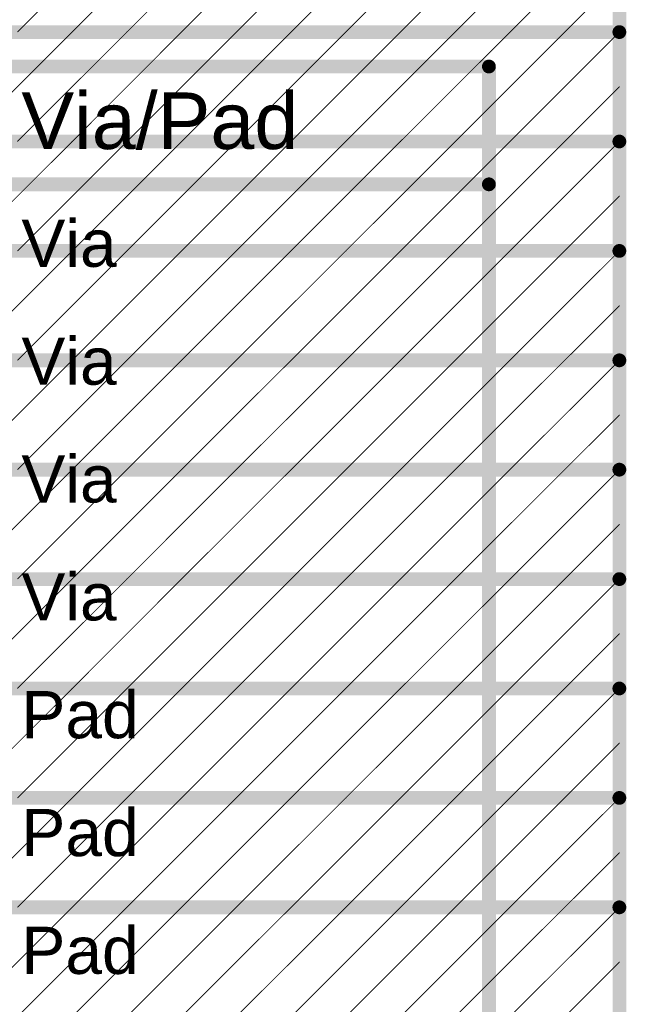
# Model space of a CAD drawing. Header units: inches. Extents: x -6 to 11.2, y -2.2 to 8.3.
# Tile 10 of 256: x -0.855 to -0.196, y -0.555 to 0.514. Entities that reach past the tile are written whole.
import ezdxf

# ---------------------------------------------------------------- set-up
doc = ezdxf.new("R2010")
doc.units = ezdxf.units.IN
doc.header["$MEASUREMENT"] = 0
doc.layers.add('Drill Drawing', color=1, linetype='Continuous')
doc.layers.add('Notes', color=56, linetype='Continuous')
doc.styles.add('Arial', font='txt', dxfattribs={"height": 0.2})

msp = doc.modelspace()

# ---------------------------------------------------------------- linework, layer by layer
at = {"layer": 'Drill Drawing'}
for points in [[(-5.5772, 0.4635, 0.015, 0.015, 0), (-0.3454, 0.4635, 0.015, 0.015, 0)], [(-0.3454, -1.5837, 0.015, 0.015, 0), (-0.3454, 0.4635, 0.015, 0.015, 0)], [(-5.5772, 0.3356, 0.015, 0.015, 0), (-0.3454, 0.3356, 0.015, 0.015, 0)]]:
    msp.add_lwpolyline(points, format="xyseb", dxfattribs=at)
for points in [[(-0.3492, 0.4635, 0.0075, 0.0075, 1), (-0.3417, 0.4635, 0.0075, 0.0075, 1)], [(-0.3492, 0.4635, 0.0075, 0.0075, 1), (-0.3417, 0.4635, 0.0075, 0.0075, 1)], [(-0.3492, 0.3356, 0.0075, 0.0075, 1), (-0.3417, 0.3356, 0.0075, 0.0075, 1)]]:
    msp.add_lwpolyline(points, format="xyseb", close=True, dxfattribs=at)
at = {"layer": 'Notes'}
for points in [[(-0.2038, -1.5184, 0.015, 0.015, 0), (-0.2038, 1.0948, 0.015, 0.015, 0)], [(-0.8571, 0.5009, 0.001, 0.001, 0), (-0.7383, 0.6197, 0.001, 0.001, 0)], [(-0.7977, 0.5009, 0.001, 0.001, 0), (-0.679, 0.6197, 0.001, 0.001, 0)], [(-0.7383, 0.5009, 0.001, 0.001, 0), (-0.6196, 0.6197, 0.001, 0.001, 0)], [(-0.679, 0.5009, 0.001, 0.001, 0), (-0.5602, 0.6197, 0.001, 0.001, 0)], [(-0.6196, 0.5009, 0.001, 0.001, 0), (-0.5008, 0.6197, 0.001, 0.001, 0)], [(-0.5602, 0.5009, 0.001, 0.001, 0), (-0.4414, 0.6197, 0.001, 0.001, 0)], [(-0.5008, 0.5009, 0.001, 0.001, 0), (-0.382, 0.6197, 0.001, 0.001, 0)], [(-0.4414, 0.5009, 0.001, 0.001, 0), (-0.3226, 0.6197, 0.001, 0.001, 0)], [(-0.382, 0.5009, 0.001, 0.001, 0), (-0.2632, 0.6197, 0.001, 0.001, 0)], [(-0.3226, 0.5009, 0.001, 0.001, 0), (-0.2038, 0.6197, 0.001, 0.001, 0)], [(-0.2632, 0.5009, 0.001, 0.001, 0), (-0.2038, 0.5603, 0.001, 0.001, 0)], [(-1.3123, 0.5009, 0.015, 0.015, 0), (-0.2038, 0.5009, 0.015, 0.015, 0)], [(-0.9165, 0.3821, 0.001, 0.001, 0), (-0.7977, 0.5009, 0.001, 0.001, 0)], [(-0.8571, 0.3821, 0.001, 0.001, 0), (-0.7383, 0.5009, 0.001, 0.001, 0)], [(-0.7977, 0.3821, 0.001, 0.001, 0), (-0.679, 0.5009, 0.001, 0.001, 0)], [(-0.7383, 0.3821, 0.001, 0.001, 0), (-0.6196, 0.5009, 0.001, 0.001, 0)], [(-0.679, 0.3821, 0.001, 0.001, 0), (-0.5602, 0.5009, 0.001, 0.001, 0)], [(-0.6196, 0.3821, 0.001, 0.001, 0), (-0.5008, 0.5009, 0.001, 0.001, 0)], [(-0.5602, 0.3821, 0.001, 0.001, 0), (-0.4414, 0.5009, 0.001, 0.001, 0)], [(-0.5008, 0.3821, 0.001, 0.001, 0), (-0.382, 0.5009, 0.001, 0.001, 0)], [(-0.4414, 0.3821, 0.001, 0.001, 0), (-0.3226, 0.5009, 0.001, 0.001, 0)], [(-0.382, 0.3821, 0.001, 0.001, 0), (-0.2632, 0.5009, 0.001, 0.001, 0)], [(-0.3226, 0.3821, 0.001, 0.001, 0), (-0.2038, 0.5009, 0.001, 0.001, 0)], [(-0.2632, 0.3821, 0.001, 0.001, 0), (-0.2038, 0.4415, 0.001, 0.001, 0)], [(-1.3123, 0.3821, 0.015, 0.015, 0), (-0.2038, 0.3821, 0.015, 0.015, 0)], [(-0.9165, 0.2633, 0.001, 0.001, 0), (-0.7977, 0.3821, 0.001, 0.001, 0)], [(-0.8571, 0.2633, 0.001, 0.001, 0), (-0.7383, 0.3821, 0.001, 0.001, 0)], [(-0.7977, 0.2633, 0.001, 0.001, 0), (-0.679, 0.3821, 0.001, 0.001, 0)], [(-0.7383, 0.2633, 0.001, 0.001, 0), (-0.6196, 0.3821, 0.001, 0.001, 0)], [(-0.679, 0.2633, 0.001, 0.001, 0), (-0.5602, 0.3821, 0.001, 0.001, 0)], [(-0.6196, 0.2633, 0.001, 0.001, 0), (-0.5008, 0.3821, 0.001, 0.001, 0)], [(-0.5602, 0.2633, 0.001, 0.001, 0), (-0.4414, 0.3821, 0.001, 0.001, 0)], [(-0.5008, 0.2633, 0.001, 0.001, 0), (-0.382, 0.3821, 0.001, 0.001, 0)], [(-0.4414, 0.2633, 0.001, 0.001, 0), (-0.3226, 0.3821, 0.001, 0.001, 0)], [(-0.382, 0.2633, 0.001, 0.001, 0), (-0.2632, 0.3821, 0.001, 0.001, 0)], [(-0.3226, 0.2633, 0.001, 0.001, 0), (-0.2038, 0.3821, 0.001, 0.001, 0)], [(-0.2632, 0.2633, 0.001, 0.001, 0), (-0.2038, 0.3227, 0.001, 0.001, 0)], [(-1.3123, 0.2633, 0.015, 0.015, 0), (-0.2038, 0.2633, 0.015, 0.015, 0)], [(-0.9165, 0.1445, 0.001, 0.001, 0), (-0.7977, 0.2633, 0.001, 0.001, 0)], [(-0.8571, 0.1445, 0.001, 0.001, 0), (-0.7383, 0.2633, 0.001, 0.001, 0)], [(-0.7977, 0.1445, 0.001, 0.001, 0), (-0.679, 0.2633, 0.001, 0.001, 0)], [(-0.7383, 0.1445, 0.001, 0.001, 0), (-0.6196, 0.2633, 0.001, 0.001, 0)], [(-0.679, 0.1445, 0.001, 0.001, 0), (-0.5602, 0.2633, 0.001, 0.001, 0)], [(-0.6196, 0.1445, 0.001, 0.001, 0), (-0.5008, 0.2633, 0.001, 0.001, 0)], [(-0.5602, 0.1445, 0.001, 0.001, 0), (-0.4414, 0.2633, 0.001, 0.001, 0)], [(-0.5008, 0.1445, 0.001, 0.001, 0), (-0.382, 0.2633, 0.001, 0.001, 0)], [(-0.4414, 0.1445, 0.001, 0.001, 0), (-0.3226, 0.2633, 0.001, 0.001, 0)], [(-0.382, 0.1445, 0.001, 0.001, 0), (-0.2632, 0.2633, 0.001, 0.001, 0)], [(-0.3226, 0.1445, 0.001, 0.001, 0), (-0.2038, 0.2633, 0.001, 0.001, 0)], [(-0.2632, 0.1445, 0.001, 0.001, 0), (-0.2038, 0.2039, 0.001, 0.001, 0)], [(-1.3123, 0.1445, 0.015, 0.015, 0), (-0.2038, 0.1445, 0.015, 0.015, 0)], [(-0.9165, 0.0258, 0.001, 0.001, 0), (-0.7977, 0.1445, 0.001, 0.001, 0)], [(-0.8571, 0.0258, 0.001, 0.001, 0), (-0.7383, 0.1445, 0.001, 0.001, 0)], [(-0.7977, 0.0258, 0.001, 0.001, 0), (-0.679, 0.1445, 0.001, 0.001, 0)], [(-0.7383, 0.0258, 0.001, 0.001, 0), (-0.6196, 0.1445, 0.001, 0.001, 0)], [(-0.679, 0.0258, 0.001, 0.001, 0), (-0.5602, 0.1445, 0.001, 0.001, 0)], [(-0.6196, 0.0258, 0.001, 0.001, 0), (-0.5008, 0.1445, 0.001, 0.001, 0)], [(-0.5602, 0.0258, 0.001, 0.001, 0), (-0.4414, 0.1445, 0.001, 0.001, 0)], [(-0.5008, 0.0258, 0.001, 0.001, 0), (-0.382, 0.1445, 0.001, 0.001, 0)], [(-0.4414, 0.0258, 0.001, 0.001, 0), (-0.3226, 0.1445, 0.001, 0.001, 0)], [(-0.382, 0.0258, 0.001, 0.001, 0), (-0.2632, 0.1445, 0.001, 0.001, 0)], [(-0.3226, 0.0258, 0.001, 0.001, 0), (-0.2038, 0.1445, 0.001, 0.001, 0)], [(-0.2632, 0.0258, 0.001, 0.001, 0), (-0.2038, 0.0852, 0.001, 0.001, 0)], [(-1.3123, 0.0258, 0.015, 0.015, 0), (-0.2038, 0.0258, 0.015, 0.015, 0)], [(-0.9165, -0.093, 0.001, 0.001, 0), (-0.7977, 0.0258, 0.001, 0.001, 0)], [(-0.8571, -0.093, 0.001, 0.001, 0), (-0.7383, 0.0258, 0.001, 0.001, 0)], [(-0.7977, -0.093, 0.001, 0.001, 0), (-0.679, 0.0258, 0.001, 0.001, 0)], [(-0.7383, -0.093, 0.001, 0.001, 0), (-0.6196, 0.0258, 0.001, 0.001, 0)], [(-0.679, -0.093, 0.001, 0.001, 0), (-0.5602, 0.0258, 0.001, 0.001, 0)], [(-0.6196, -0.093, 0.001, 0.001, 0), (-0.5008, 0.0258, 0.001, 0.001, 0)], [(-0.5602, -0.093, 0.001, 0.001, 0), (-0.4414, 0.0258, 0.001, 0.001, 0)], [(-0.5008, -0.093, 0.001, 0.001, 0), (-0.382, 0.0258, 0.001, 0.001, 0)], [(-0.4414, -0.093, 0.001, 0.001, 0), (-0.3226, 0.0258, 0.001, 0.001, 0)], [(-0.382, -0.093, 0.001, 0.001, 0), (-0.2632, 0.0258, 0.001, 0.001, 0)], [(-0.3226, -0.093, 0.001, 0.001, 0), (-0.2038, 0.0258, 0.001, 0.001, 0)], [(-0.2632, -0.093, 0.001, 0.001, 0), (-0.2038, -0.0336, 0.001, 0.001, 0)], [(-1.3123, -0.093, 0.015, 0.015, 0), (-0.2038, -0.093, 0.015, 0.015, 0)], [(-0.9165, -0.2118, 0.001, 0.001, 0), (-0.7977, -0.093, 0.001, 0.001, 0)], [(-0.8571, -0.2118, 0.001, 0.001, 0), (-0.7383, -0.093, 0.001, 0.001, 0)], [(-0.7977, -0.2118, 0.001, 0.001, 0), (-0.679, -0.093, 0.001, 0.001, 0)], [(-0.7383, -0.2118, 0.001, 0.001, 0), (-0.6196, -0.093, 0.001, 0.001, 0)], [(-0.679, -0.2118, 0.001, 0.001, 0), (-0.5602, -0.093, 0.001, 0.001, 0)], [(-0.6196, -0.2118, 0.001, 0.001, 0), (-0.5008, -0.093, 0.001, 0.001, 0)], [(-0.5602, -0.2118, 0.001, 0.001, 0), (-0.4414, -0.093, 0.001, 0.001, 0)], [(-0.5008, -0.2118, 0.001, 0.001, 0), (-0.382, -0.093, 0.001, 0.001, 0)], [(-0.4414, -0.2118, 0.001, 0.001, 0), (-0.3226, -0.093, 0.001, 0.001, 0)], [(-0.382, -0.2118, 0.001, 0.001, 0), (-0.2632, -0.093, 0.001, 0.001, 0)], [(-0.3226, -0.2118, 0.001, 0.001, 0), (-0.2038, -0.093, 0.001, 0.001, 0)], [(-0.2632, -0.2118, 0.001, 0.001, 0), (-0.2038, -0.1524, 0.001, 0.001, 0)], [(-1.3123, -0.2118, 0.015, 0.015, 0), (-0.2038, -0.2118, 0.015, 0.015, 0)], [(-0.9165, -0.3306, 0.001, 0.001, 0), (-0.7977, -0.2118, 0.001, 0.001, 0)], [(-0.8571, -0.3306, 0.001, 0.001, 0), (-0.7383, -0.2118, 0.001, 0.001, 0)], [(-0.7977, -0.3306, 0.001, 0.001, 0), (-0.679, -0.2118, 0.001, 0.001, 0)], [(-0.7383, -0.3306, 0.001, 0.001, 0), (-0.6196, -0.2118, 0.001, 0.001, 0)], [(-0.679, -0.3306, 0.001, 0.001, 0), (-0.5602, -0.2118, 0.001, 0.001, 0)], [(-0.6196, -0.3306, 0.001, 0.001, 0), (-0.5008, -0.2118, 0.001, 0.001, 0)], [(-0.5602, -0.3306, 0.001, 0.001, 0), (-0.4414, -0.2118, 0.001, 0.001, 0)], [(-0.5008, -0.3306, 0.001, 0.001, 0), (-0.382, -0.2118, 0.001, 0.001, 0)], [(-0.4414, -0.3306, 0.001, 0.001, 0), (-0.3226, -0.2118, 0.001, 0.001, 0)], [(-0.382, -0.3306, 0.001, 0.001, 0), (-0.2632, -0.2118, 0.001, 0.001, 0)], [(-0.3226, -0.3306, 0.001, 0.001, 0), (-0.2038, -0.2118, 0.001, 0.001, 0)], [(-0.2632, -0.3306, 0.001, 0.001, 0), (-0.2038, -0.2712, 0.001, 0.001, 0)], [(-1.3123, -0.3306, 0.015, 0.015, 0), (-0.2038, -0.3306, 0.015, 0.015, 0)], [(-0.9165, -0.4494, 0.001, 0.001, 0), (-0.7977, -0.3306, 0.001, 0.001, 0)], [(-0.8571, -0.4494, 0.001, 0.001, 0), (-0.7383, -0.3306, 0.001, 0.001, 0)], [(-0.7977, -0.4494, 0.001, 0.001, 0), (-0.679, -0.3306, 0.001, 0.001, 0)], [(-0.7383, -0.4494, 0.001, 0.001, 0), (-0.6196, -0.3306, 0.001, 0.001, 0)], [(-0.679, -0.4494, 0.001, 0.001, 0), (-0.5602, -0.3306, 0.001, 0.001, 0)], [(-0.6196, -0.4494, 0.001, 0.001, 0), (-0.5008, -0.3306, 0.001, 0.001, 0)], [(-0.5602, -0.4494, 0.001, 0.001, 0), (-0.4414, -0.3306, 0.001, 0.001, 0)], [(-0.5008, -0.4494, 0.001, 0.001, 0), (-0.382, -0.3306, 0.001, 0.001, 0)], [(-0.4414, -0.4494, 0.001, 0.001, 0), (-0.3226, -0.3306, 0.001, 0.001, 0)], [(-0.382, -0.4494, 0.001, 0.001, 0), (-0.2632, -0.3306, 0.001, 0.001, 0)], [(-0.3226, -0.4494, 0.001, 0.001, 0), (-0.2038, -0.3306, 0.001, 0.001, 0)], [(-0.2632, -0.4494, 0.001, 0.001, 0), (-0.2038, -0.39, 0.001, 0.001, 0)], [(-1.3123, -0.4494, 0.015, 0.015, 0), (-0.2038, -0.4494, 0.015, 0.015, 0)], [(-0.9165, -0.5681, 0.001, 0.001, 0), (-0.7977, -0.4494, 0.001, 0.001, 0)], [(-0.8571, -0.5681, 0.001, 0.001, 0), (-0.7383, -0.4494, 0.001, 0.001, 0)], [(-0.7977, -0.5681, 0.001, 0.001, 0), (-0.679, -0.4494, 0.001, 0.001, 0)], [(-0.7383, -0.5681, 0.001, 0.001, 0), (-0.6196, -0.4494, 0.001, 0.001, 0)], [(-0.679, -0.5681, 0.001, 0.001, 0), (-0.5602, -0.4494, 0.001, 0.001, 0)], [(-0.6196, -0.5681, 0.001, 0.001, 0), (-0.5008, -0.4494, 0.001, 0.001, 0)], [(-0.5602, -0.5681, 0.001, 0.001, 0), (-0.4414, -0.4494, 0.001, 0.001, 0)], [(-0.5008, -0.5681, 0.001, 0.001, 0), (-0.382, -0.4494, 0.001, 0.001, 0)], [(-0.4414, -0.5681, 0.001, 0.001, 0), (-0.3226, -0.4494, 0.001, 0.001, 0)], [(-0.382, -0.5681, 0.001, 0.001, 0), (-0.2632, -0.4494, 0.001, 0.001, 0)], [(-0.3226, -0.5681, 0.001, 0.001, 0), (-0.2038, -0.4494, 0.001, 0.001, 0)], [(-0.2632, -0.5681, 0.001, 0.001, 0), (-0.2038, -0.5088, 0.001, 0.001, 0)]]:
    msp.add_lwpolyline(points, format="xyseb", dxfattribs=at)
for points in [[(-0.2076, 0.5009, 0.0075, 0.0075, 1), (-0.2001, 0.5009, 0.0075, 0.0075, 1)], [(-0.798, 0.5009, 0.0005, 0.0005, 1), (-0.7975, 0.5009, 0.0005, 0.0005, 1)], [(-0.798, 0.5009, 0.0005, 0.0005, 1), (-0.7975, 0.5009, 0.0005, 0.0005, 1)], [(-0.7386, 0.5009, 0.0005, 0.0005, 1), (-0.7381, 0.5009, 0.0005, 0.0005, 1)], [(-0.7386, 0.5009, 0.0005, 0.0005, 1), (-0.7381, 0.5009, 0.0005, 0.0005, 1)], [(-0.6792, 0.5009, 0.0005, 0.0005, 1), (-0.6787, 0.5009, 0.0005, 0.0005, 1)], [(-0.6792, 0.5009, 0.0005, 0.0005, 1), (-0.6787, 0.5009, 0.0005, 0.0005, 1)], [(-0.6198, 0.5009, 0.0005, 0.0005, 1), (-0.6193, 0.5009, 0.0005, 0.0005, 1)], [(-0.6198, 0.5009, 0.0005, 0.0005, 1), (-0.6193, 0.5009, 0.0005, 0.0005, 1)], [(-0.5604, 0.5009, 0.0005, 0.0005, 1), (-0.5599, 0.5009, 0.0005, 0.0005, 1)], [(-0.5604, 0.5009, 0.0005, 0.0005, 1), (-0.5599, 0.5009, 0.0005, 0.0005, 1)], [(-0.501, 0.5009, 0.0005, 0.0005, 1), (-0.5005, 0.5009, 0.0005, 0.0005, 1)], [(-0.501, 0.5009, 0.0005, 0.0005, 1), (-0.5005, 0.5009, 0.0005, 0.0005, 1)], [(-0.4416, 0.5009, 0.0005, 0.0005, 1), (-0.4411, 0.5009, 0.0005, 0.0005, 1)], [(-0.4416, 0.5009, 0.0005, 0.0005, 1), (-0.4411, 0.5009, 0.0005, 0.0005, 1)], [(-0.3822, 0.5009, 0.0005, 0.0005, 1), (-0.3817, 0.5009, 0.0005, 0.0005, 1)], [(-0.3822, 0.5009, 0.0005, 0.0005, 1), (-0.3817, 0.5009, 0.0005, 0.0005, 1)], [(-0.3229, 0.5009, 0.0005, 0.0005, 1), (-0.3224, 0.5009, 0.0005, 0.0005, 1)], [(-0.3229, 0.5009, 0.0005, 0.0005, 1), (-0.3224, 0.5009, 0.0005, 0.0005, 1)], [(-0.2635, 0.5009, 0.0005, 0.0005, 1), (-0.263, 0.5009, 0.0005, 0.0005, 1)], [(-0.2635, 0.5009, 0.0005, 0.0005, 1), (-0.263, 0.5009, 0.0005, 0.0005, 1)], [(-0.2041, 0.5009, 0.0005, 0.0005, 1), (-0.2036, 0.5009, 0.0005, 0.0005, 1)], [(-0.2041, 0.4415, 0.0005, 0.0005, 1), (-0.2036, 0.4415, 0.0005, 0.0005, 1)], [(-0.2076, 0.3821, 0.0075, 0.0075, 1), (-0.2001, 0.3821, 0.0075, 0.0075, 1)], [(-0.798, 0.3821, 0.0005, 0.0005, 1), (-0.7975, 0.3821, 0.0005, 0.0005, 1)], [(-0.798, 0.3821, 0.0005, 0.0005, 1), (-0.7975, 0.3821, 0.0005, 0.0005, 1)], [(-0.7386, 0.3821, 0.0005, 0.0005, 1), (-0.7381, 0.3821, 0.0005, 0.0005, 1)], [(-0.7386, 0.3821, 0.0005, 0.0005, 1), (-0.7381, 0.3821, 0.0005, 0.0005, 1)], [(-0.6792, 0.3821, 0.0005, 0.0005, 1), (-0.6787, 0.3821, 0.0005, 0.0005, 1)], [(-0.6792, 0.3821, 0.0005, 0.0005, 1), (-0.6787, 0.3821, 0.0005, 0.0005, 1)], [(-0.6198, 0.3821, 0.0005, 0.0005, 1), (-0.6193, 0.3821, 0.0005, 0.0005, 1)], [(-0.6198, 0.3821, 0.0005, 0.0005, 1), (-0.6193, 0.3821, 0.0005, 0.0005, 1)], [(-0.5604, 0.3821, 0.0005, 0.0005, 1), (-0.5599, 0.3821, 0.0005, 0.0005, 1)], [(-0.5604, 0.3821, 0.0005, 0.0005, 1), (-0.5599, 0.3821, 0.0005, 0.0005, 1)], [(-0.501, 0.3821, 0.0005, 0.0005, 1), (-0.5005, 0.3821, 0.0005, 0.0005, 1)], [(-0.501, 0.3821, 0.0005, 0.0005, 1), (-0.5005, 0.3821, 0.0005, 0.0005, 1)], [(-0.4416, 0.3821, 0.0005, 0.0005, 1), (-0.4411, 0.3821, 0.0005, 0.0005, 1)], [(-0.4416, 0.3821, 0.0005, 0.0005, 1), (-0.4411, 0.3821, 0.0005, 0.0005, 1)], [(-0.3822, 0.3821, 0.0005, 0.0005, 1), (-0.3817, 0.3821, 0.0005, 0.0005, 1)], [(-0.3822, 0.3821, 0.0005, 0.0005, 1), (-0.3817, 0.3821, 0.0005, 0.0005, 1)], [(-0.3229, 0.3821, 0.0005, 0.0005, 1), (-0.3224, 0.3821, 0.0005, 0.0005, 1)], [(-0.3229, 0.3821, 0.0005, 0.0005, 1), (-0.3224, 0.3821, 0.0005, 0.0005, 1)], [(-0.2635, 0.3821, 0.0005, 0.0005, 1), (-0.263, 0.3821, 0.0005, 0.0005, 1)], [(-0.2635, 0.3821, 0.0005, 0.0005, 1), (-0.263, 0.3821, 0.0005, 0.0005, 1)], [(-0.2041, 0.3821, 0.0005, 0.0005, 1), (-0.2036, 0.3821, 0.0005, 0.0005, 1)], [(-0.2041, 0.3227, 0.0005, 0.0005, 1), (-0.2036, 0.3227, 0.0005, 0.0005, 1)], [(-0.2076, 0.2633, 0.0075, 0.0075, 1), (-0.2001, 0.2633, 0.0075, 0.0075, 1)], [(-0.798, 0.2633, 0.0005, 0.0005, 1), (-0.7975, 0.2633, 0.0005, 0.0005, 1)], [(-0.798, 0.2633, 0.0005, 0.0005, 1), (-0.7975, 0.2633, 0.0005, 0.0005, 1)], [(-0.7386, 0.2633, 0.0005, 0.0005, 1), (-0.7381, 0.2633, 0.0005, 0.0005, 1)], [(-0.7386, 0.2633, 0.0005, 0.0005, 1), (-0.7381, 0.2633, 0.0005, 0.0005, 1)], [(-0.6792, 0.2633, 0.0005, 0.0005, 1), (-0.6787, 0.2633, 0.0005, 0.0005, 1)], [(-0.6792, 0.2633, 0.0005, 0.0005, 1), (-0.6787, 0.2633, 0.0005, 0.0005, 1)], [(-0.6198, 0.2633, 0.0005, 0.0005, 1), (-0.6193, 0.2633, 0.0005, 0.0005, 1)], [(-0.6198, 0.2633, 0.0005, 0.0005, 1), (-0.6193, 0.2633, 0.0005, 0.0005, 1)], [(-0.5604, 0.2633, 0.0005, 0.0005, 1), (-0.5599, 0.2633, 0.0005, 0.0005, 1)], [(-0.5604, 0.2633, 0.0005, 0.0005, 1), (-0.5599, 0.2633, 0.0005, 0.0005, 1)], [(-0.501, 0.2633, 0.0005, 0.0005, 1), (-0.5005, 0.2633, 0.0005, 0.0005, 1)], [(-0.501, 0.2633, 0.0005, 0.0005, 1), (-0.5005, 0.2633, 0.0005, 0.0005, 1)], [(-0.4416, 0.2633, 0.0005, 0.0005, 1), (-0.4411, 0.2633, 0.0005, 0.0005, 1)], [(-0.4416, 0.2633, 0.0005, 0.0005, 1), (-0.4411, 0.2633, 0.0005, 0.0005, 1)], [(-0.3822, 0.2633, 0.0005, 0.0005, 1), (-0.3817, 0.2633, 0.0005, 0.0005, 1)], [(-0.3822, 0.2633, 0.0005, 0.0005, 1), (-0.3817, 0.2633, 0.0005, 0.0005, 1)], [(-0.3229, 0.2633, 0.0005, 0.0005, 1), (-0.3224, 0.2633, 0.0005, 0.0005, 1)], [(-0.3229, 0.2633, 0.0005, 0.0005, 1), (-0.3224, 0.2633, 0.0005, 0.0005, 1)], [(-0.2635, 0.2633, 0.0005, 0.0005, 1), (-0.263, 0.2633, 0.0005, 0.0005, 1)], [(-0.2635, 0.2633, 0.0005, 0.0005, 1), (-0.263, 0.2633, 0.0005, 0.0005, 1)], [(-0.2041, 0.2633, 0.0005, 0.0005, 1), (-0.2036, 0.2633, 0.0005, 0.0005, 1)], [(-0.2041, 0.2039, 0.0005, 0.0005, 1), (-0.2036, 0.2039, 0.0005, 0.0005, 1)], [(-0.2076, 0.1445, 0.0075, 0.0075, 1), (-0.2001, 0.1445, 0.0075, 0.0075, 1)], [(-0.798, 0.1445, 0.0005, 0.0005, 1), (-0.7975, 0.1445, 0.0005, 0.0005, 1)], [(-0.798, 0.1445, 0.0005, 0.0005, 1), (-0.7975, 0.1445, 0.0005, 0.0005, 1)], [(-0.7386, 0.1445, 0.0005, 0.0005, 1), (-0.7381, 0.1445, 0.0005, 0.0005, 1)], [(-0.7386, 0.1445, 0.0005, 0.0005, 1), (-0.7381, 0.1445, 0.0005, 0.0005, 1)], [(-0.6792, 0.1445, 0.0005, 0.0005, 1), (-0.6787, 0.1445, 0.0005, 0.0005, 1)], [(-0.6792, 0.1445, 0.0005, 0.0005, 1), (-0.6787, 0.1445, 0.0005, 0.0005, 1)], [(-0.6198, 0.1445, 0.0005, 0.0005, 1), (-0.6193, 0.1445, 0.0005, 0.0005, 1)], [(-0.6198, 0.1445, 0.0005, 0.0005, 1), (-0.6193, 0.1445, 0.0005, 0.0005, 1)], [(-0.5604, 0.1445, 0.0005, 0.0005, 1), (-0.5599, 0.1445, 0.0005, 0.0005, 1)], [(-0.5604, 0.1445, 0.0005, 0.0005, 1), (-0.5599, 0.1445, 0.0005, 0.0005, 1)], [(-0.501, 0.1445, 0.0005, 0.0005, 1), (-0.5005, 0.1445, 0.0005, 0.0005, 1)], [(-0.501, 0.1445, 0.0005, 0.0005, 1), (-0.5005, 0.1445, 0.0005, 0.0005, 1)], [(-0.4416, 0.1445, 0.0005, 0.0005, 1), (-0.4411, 0.1445, 0.0005, 0.0005, 1)], [(-0.4416, 0.1445, 0.0005, 0.0005, 1), (-0.4411, 0.1445, 0.0005, 0.0005, 1)], [(-0.3822, 0.1445, 0.0005, 0.0005, 1), (-0.3817, 0.1445, 0.0005, 0.0005, 1)], [(-0.3822, 0.1445, 0.0005, 0.0005, 1), (-0.3817, 0.1445, 0.0005, 0.0005, 1)], [(-0.3229, 0.1445, 0.0005, 0.0005, 1), (-0.3224, 0.1445, 0.0005, 0.0005, 1)], [(-0.3229, 0.1445, 0.0005, 0.0005, 1), (-0.3224, 0.1445, 0.0005, 0.0005, 1)], [(-0.2635, 0.1445, 0.0005, 0.0005, 1), (-0.263, 0.1445, 0.0005, 0.0005, 1)], [(-0.2635, 0.1445, 0.0005, 0.0005, 1), (-0.263, 0.1445, 0.0005, 0.0005, 1)], [(-0.2041, 0.1445, 0.0005, 0.0005, 1), (-0.2036, 0.1445, 0.0005, 0.0005, 1)], [(-0.2041, 0.0852, 0.0005, 0.0005, 1), (-0.2036, 0.0852, 0.0005, 0.0005, 1)], [(-0.2076, 0.0258, 0.0075, 0.0075, 1), (-0.2001, 0.0258, 0.0075, 0.0075, 1)], [(-0.798, 0.0258, 0.0005, 0.0005, 1), (-0.7975, 0.0258, 0.0005, 0.0005, 1)], [(-0.798, 0.0258, 0.0005, 0.0005, 1), (-0.7975, 0.0258, 0.0005, 0.0005, 1)], [(-0.7386, 0.0258, 0.0005, 0.0005, 1), (-0.7381, 0.0258, 0.0005, 0.0005, 1)], [(-0.7386, 0.0258, 0.0005, 0.0005, 1), (-0.7381, 0.0258, 0.0005, 0.0005, 1)], [(-0.6792, 0.0258, 0.0005, 0.0005, 1), (-0.6787, 0.0258, 0.0005, 0.0005, 1)], [(-0.6792, 0.0258, 0.0005, 0.0005, 1), (-0.6787, 0.0258, 0.0005, 0.0005, 1)], [(-0.6198, 0.0258, 0.0005, 0.0005, 1), (-0.6193, 0.0258, 0.0005, 0.0005, 1)], [(-0.6198, 0.0258, 0.0005, 0.0005, 1), (-0.6193, 0.0258, 0.0005, 0.0005, 1)], [(-0.5604, 0.0258, 0.0005, 0.0005, 1), (-0.5599, 0.0258, 0.0005, 0.0005, 1)], [(-0.5604, 0.0258, 0.0005, 0.0005, 1), (-0.5599, 0.0258, 0.0005, 0.0005, 1)], [(-0.501, 0.0258, 0.0005, 0.0005, 1), (-0.5005, 0.0258, 0.0005, 0.0005, 1)], [(-0.501, 0.0258, 0.0005, 0.0005, 1), (-0.5005, 0.0258, 0.0005, 0.0005, 1)], [(-0.4416, 0.0258, 0.0005, 0.0005, 1), (-0.4411, 0.0258, 0.0005, 0.0005, 1)], [(-0.4416, 0.0258, 0.0005, 0.0005, 1), (-0.4411, 0.0258, 0.0005, 0.0005, 1)], [(-0.3822, 0.0258, 0.0005, 0.0005, 1), (-0.3817, 0.0258, 0.0005, 0.0005, 1)], [(-0.3822, 0.0258, 0.0005, 0.0005, 1), (-0.3817, 0.0258, 0.0005, 0.0005, 1)], [(-0.3229, 0.0258, 0.0005, 0.0005, 1), (-0.3224, 0.0258, 0.0005, 0.0005, 1)], [(-0.3229, 0.0258, 0.0005, 0.0005, 1), (-0.3224, 0.0258, 0.0005, 0.0005, 1)], [(-0.2635, 0.0258, 0.0005, 0.0005, 1), (-0.263, 0.0258, 0.0005, 0.0005, 1)], [(-0.2635, 0.0258, 0.0005, 0.0005, 1), (-0.263, 0.0258, 0.0005, 0.0005, 1)], [(-0.2041, 0.0258, 0.0005, 0.0005, 1), (-0.2036, 0.0258, 0.0005, 0.0005, 1)], [(-0.2041, -0.0336, 0.0005, 0.0005, 1), (-0.2036, -0.0336, 0.0005, 0.0005, 1)], [(-0.2076, -0.093, 0.0075, 0.0075, 1), (-0.2001, -0.093, 0.0075, 0.0075, 1)], [(-0.798, -0.093, 0.0005, 0.0005, 1), (-0.7975, -0.093, 0.0005, 0.0005, 1)], [(-0.798, -0.093, 0.0005, 0.0005, 1), (-0.7975, -0.093, 0.0005, 0.0005, 1)], [(-0.7386, -0.093, 0.0005, 0.0005, 1), (-0.7381, -0.093, 0.0005, 0.0005, 1)], [(-0.7386, -0.093, 0.0005, 0.0005, 1), (-0.7381, -0.093, 0.0005, 0.0005, 1)], [(-0.6792, -0.093, 0.0005, 0.0005, 1), (-0.6787, -0.093, 0.0005, 0.0005, 1)], [(-0.6792, -0.093, 0.0005, 0.0005, 1), (-0.6787, -0.093, 0.0005, 0.0005, 1)], [(-0.6198, -0.093, 0.0005, 0.0005, 1), (-0.6193, -0.093, 0.0005, 0.0005, 1)], [(-0.6198, -0.093, 0.0005, 0.0005, 1), (-0.6193, -0.093, 0.0005, 0.0005, 1)], [(-0.5604, -0.093, 0.0005, 0.0005, 1), (-0.5599, -0.093, 0.0005, 0.0005, 1)], [(-0.5604, -0.093, 0.0005, 0.0005, 1), (-0.5599, -0.093, 0.0005, 0.0005, 1)], [(-0.501, -0.093, 0.0005, 0.0005, 1), (-0.5005, -0.093, 0.0005, 0.0005, 1)], [(-0.501, -0.093, 0.0005, 0.0005, 1), (-0.5005, -0.093, 0.0005, 0.0005, 1)], [(-0.4416, -0.093, 0.0005, 0.0005, 1), (-0.4411, -0.093, 0.0005, 0.0005, 1)], [(-0.4416, -0.093, 0.0005, 0.0005, 1), (-0.4411, -0.093, 0.0005, 0.0005, 1)], [(-0.3822, -0.093, 0.0005, 0.0005, 1), (-0.3817, -0.093, 0.0005, 0.0005, 1)], [(-0.3822, -0.093, 0.0005, 0.0005, 1), (-0.3817, -0.093, 0.0005, 0.0005, 1)], [(-0.3229, -0.093, 0.0005, 0.0005, 1), (-0.3224, -0.093, 0.0005, 0.0005, 1)], [(-0.3229, -0.093, 0.0005, 0.0005, 1), (-0.3224, -0.093, 0.0005, 0.0005, 1)], [(-0.2635, -0.093, 0.0005, 0.0005, 1), (-0.263, -0.093, 0.0005, 0.0005, 1)], [(-0.2635, -0.093, 0.0005, 0.0005, 1), (-0.263, -0.093, 0.0005, 0.0005, 1)], [(-0.2041, -0.093, 0.0005, 0.0005, 1), (-0.2036, -0.093, 0.0005, 0.0005, 1)], [(-0.2041, -0.1524, 0.0005, 0.0005, 1), (-0.2036, -0.1524, 0.0005, 0.0005, 1)], [(-0.798, -0.2118, 0.0005, 0.0005, 1), (-0.7975, -0.2118, 0.0005, 0.0005, 1)], [(-0.798, -0.2118, 0.0005, 0.0005, 1), (-0.7975, -0.2118, 0.0005, 0.0005, 1)], [(-0.7386, -0.2118, 0.0005, 0.0005, 1), (-0.7381, -0.2118, 0.0005, 0.0005, 1)], [(-0.7386, -0.2118, 0.0005, 0.0005, 1), (-0.7381, -0.2118, 0.0005, 0.0005, 1)], [(-0.6792, -0.2118, 0.0005, 0.0005, 1), (-0.6787, -0.2118, 0.0005, 0.0005, 1)], [(-0.6792, -0.2118, 0.0005, 0.0005, 1), (-0.6787, -0.2118, 0.0005, 0.0005, 1)], [(-0.6198, -0.2118, 0.0005, 0.0005, 1), (-0.6193, -0.2118, 0.0005, 0.0005, 1)], [(-0.6198, -0.2118, 0.0005, 0.0005, 1), (-0.6193, -0.2118, 0.0005, 0.0005, 1)], [(-0.5604, -0.2118, 0.0005, 0.0005, 1), (-0.5599, -0.2118, 0.0005, 0.0005, 1)], [(-0.5604, -0.2118, 0.0005, 0.0005, 1), (-0.5599, -0.2118, 0.0005, 0.0005, 1)], [(-0.501, -0.2118, 0.0005, 0.0005, 1), (-0.5005, -0.2118, 0.0005, 0.0005, 1)], [(-0.501, -0.2118, 0.0005, 0.0005, 1), (-0.5005, -0.2118, 0.0005, 0.0005, 1)], [(-0.4416, -0.2118, 0.0005, 0.0005, 1), (-0.4411, -0.2118, 0.0005, 0.0005, 1)], [(-0.4416, -0.2118, 0.0005, 0.0005, 1), (-0.4411, -0.2118, 0.0005, 0.0005, 1)], [(-0.3822, -0.2118, 0.0005, 0.0005, 1), (-0.3817, -0.2118, 0.0005, 0.0005, 1)], [(-0.3822, -0.2118, 0.0005, 0.0005, 1), (-0.3817, -0.2118, 0.0005, 0.0005, 1)], [(-0.3229, -0.2118, 0.0005, 0.0005, 1), (-0.3224, -0.2118, 0.0005, 0.0005, 1)], [(-0.3229, -0.2118, 0.0005, 0.0005, 1), (-0.3224, -0.2118, 0.0005, 0.0005, 1)], [(-0.2635, -0.2118, 0.0005, 0.0005, 1), (-0.263, -0.2118, 0.0005, 0.0005, 1)], [(-0.2635, -0.2118, 0.0005, 0.0005, 1), (-0.263, -0.2118, 0.0005, 0.0005, 1)], [(-0.2076, -0.2118, 0.0075, 0.0075, 1), (-0.2001, -0.2118, 0.0075, 0.0075, 1)], [(-0.2041, -0.2118, 0.0005, 0.0005, 1), (-0.2036, -0.2118, 0.0005, 0.0005, 1)], [(-0.2041, -0.2712, 0.0005, 0.0005, 1), (-0.2036, -0.2712, 0.0005, 0.0005, 1)], [(-0.798, -0.3306, 0.0005, 0.0005, 1), (-0.7975, -0.3306, 0.0005, 0.0005, 1)], [(-0.798, -0.3306, 0.0005, 0.0005, 1), (-0.7975, -0.3306, 0.0005, 0.0005, 1)], [(-0.7386, -0.3306, 0.0005, 0.0005, 1), (-0.7381, -0.3306, 0.0005, 0.0005, 1)], [(-0.7386, -0.3306, 0.0005, 0.0005, 1), (-0.7381, -0.3306, 0.0005, 0.0005, 1)], [(-0.6792, -0.3306, 0.0005, 0.0005, 1), (-0.6787, -0.3306, 0.0005, 0.0005, 1)], [(-0.6792, -0.3306, 0.0005, 0.0005, 1), (-0.6787, -0.3306, 0.0005, 0.0005, 1)], [(-0.6198, -0.3306, 0.0005, 0.0005, 1), (-0.6193, -0.3306, 0.0005, 0.0005, 1)], [(-0.6198, -0.3306, 0.0005, 0.0005, 1), (-0.6193, -0.3306, 0.0005, 0.0005, 1)], [(-0.5604, -0.3306, 0.0005, 0.0005, 1), (-0.5599, -0.3306, 0.0005, 0.0005, 1)], [(-0.5604, -0.3306, 0.0005, 0.0005, 1), (-0.5599, -0.3306, 0.0005, 0.0005, 1)], [(-0.501, -0.3306, 0.0005, 0.0005, 1), (-0.5005, -0.3306, 0.0005, 0.0005, 1)], [(-0.501, -0.3306, 0.0005, 0.0005, 1), (-0.5005, -0.3306, 0.0005, 0.0005, 1)], [(-0.4416, -0.3306, 0.0005, 0.0005, 1), (-0.4411, -0.3306, 0.0005, 0.0005, 1)], [(-0.4416, -0.3306, 0.0005, 0.0005, 1), (-0.4411, -0.3306, 0.0005, 0.0005, 1)], [(-0.3822, -0.3306, 0.0005, 0.0005, 1), (-0.3817, -0.3306, 0.0005, 0.0005, 1)], [(-0.3822, -0.3306, 0.0005, 0.0005, 1), (-0.3817, -0.3306, 0.0005, 0.0005, 1)], [(-0.3229, -0.3306, 0.0005, 0.0005, 1), (-0.3224, -0.3306, 0.0005, 0.0005, 1)], [(-0.3229, -0.3306, 0.0005, 0.0005, 1), (-0.3224, -0.3306, 0.0005, 0.0005, 1)], [(-0.2635, -0.3306, 0.0005, 0.0005, 1), (-0.263, -0.3306, 0.0005, 0.0005, 1)], [(-0.2635, -0.3306, 0.0005, 0.0005, 1), (-0.263, -0.3306, 0.0005, 0.0005, 1)], [(-0.2076, -0.3306, 0.0075, 0.0075, 1), (-0.2001, -0.3306, 0.0075, 0.0075, 1)], [(-0.2041, -0.3306, 0.0005, 0.0005, 1), (-0.2036, -0.3306, 0.0005, 0.0005, 1)], [(-0.2041, -0.39, 0.0005, 0.0005, 1), (-0.2036, -0.39, 0.0005, 0.0005, 1)], [(-0.798, -0.4494, 0.0005, 0.0005, 1), (-0.7975, -0.4494, 0.0005, 0.0005, 1)], [(-0.798, -0.4494, 0.0005, 0.0005, 1), (-0.7975, -0.4494, 0.0005, 0.0005, 1)], [(-0.7386, -0.4494, 0.0005, 0.0005, 1), (-0.7381, -0.4494, 0.0005, 0.0005, 1)], [(-0.7386, -0.4494, 0.0005, 0.0005, 1), (-0.7381, -0.4494, 0.0005, 0.0005, 1)], [(-0.6792, -0.4494, 0.0005, 0.0005, 1), (-0.6787, -0.4494, 0.0005, 0.0005, 1)], [(-0.6792, -0.4494, 0.0005, 0.0005, 1), (-0.6787, -0.4494, 0.0005, 0.0005, 1)], [(-0.6198, -0.4494, 0.0005, 0.0005, 1), (-0.6193, -0.4494, 0.0005, 0.0005, 1)], [(-0.6198, -0.4494, 0.0005, 0.0005, 1), (-0.6193, -0.4494, 0.0005, 0.0005, 1)], [(-0.5604, -0.4494, 0.0005, 0.0005, 1), (-0.5599, -0.4494, 0.0005, 0.0005, 1)], [(-0.5604, -0.4494, 0.0005, 0.0005, 1), (-0.5599, -0.4494, 0.0005, 0.0005, 1)], [(-0.501, -0.4494, 0.0005, 0.0005, 1), (-0.5005, -0.4494, 0.0005, 0.0005, 1)], [(-0.501, -0.4494, 0.0005, 0.0005, 1), (-0.5005, -0.4494, 0.0005, 0.0005, 1)], [(-0.4416, -0.4494, 0.0005, 0.0005, 1), (-0.4411, -0.4494, 0.0005, 0.0005, 1)], [(-0.4416, -0.4494, 0.0005, 0.0005, 1), (-0.4411, -0.4494, 0.0005, 0.0005, 1)], [(-0.3822, -0.4494, 0.0005, 0.0005, 1), (-0.3817, -0.4494, 0.0005, 0.0005, 1)], [(-0.3822, -0.4494, 0.0005, 0.0005, 1), (-0.3817, -0.4494, 0.0005, 0.0005, 1)], [(-0.3229, -0.4494, 0.0005, 0.0005, 1), (-0.3224, -0.4494, 0.0005, 0.0005, 1)], [(-0.3229, -0.4494, 0.0005, 0.0005, 1), (-0.3224, -0.4494, 0.0005, 0.0005, 1)], [(-0.2635, -0.4494, 0.0005, 0.0005, 1), (-0.263, -0.4494, 0.0005, 0.0005, 1)], [(-0.2635, -0.4494, 0.0005, 0.0005, 1), (-0.263, -0.4494, 0.0005, 0.0005, 1)], [(-0.2076, -0.4494, 0.0075, 0.0075, 1), (-0.2001, -0.4494, 0.0075, 0.0075, 1)], [(-0.2041, -0.4494, 0.0005, 0.0005, 1), (-0.2036, -0.4494, 0.0005, 0.0005, 1)], [(-0.2041, -0.5088, 0.0005, 0.0005, 1), (-0.2036, -0.5088, 0.0005, 0.0005, 1)]]:
    msp.add_lwpolyline(points, format="xyseb", close=True, dxfattribs=at)

# ---------------------------------------------------------------- texts
at = {"layer": 'Drill Drawing', "style": 'Arial'}
for s, height, p in [('Via/Pad', 0.06142, (-0.8528, 0.3739)), ('Via', 0.05118, (-0.8528, 0.246)), ('Via', 0.05118, (-0.8528, 0.118)), ('Via', 0.05118, (-0.8528, -0.0099)), ('Via', 0.05118, (-0.8528, -0.1379)), ('Pad', 0.05118, (-0.8528, -0.2658)), ('Pad', 0.05118, (-0.8528, -0.3938)), ('Pad', 0.05118, (-0.8528, -0.5217))]:
    msp.add_text(s, height=height, dxfattribs=at).set_placement(p)

doc.saveas('drawing.dxf')
